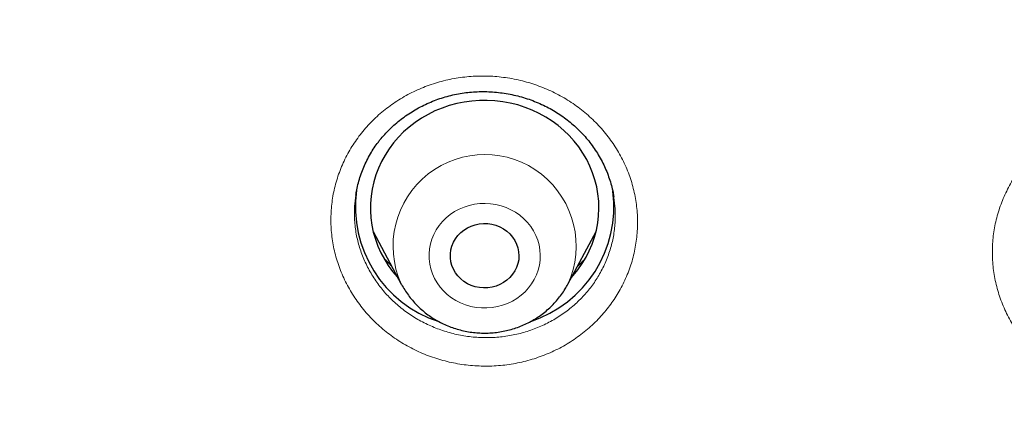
# Model space of a CAD drawing. Header units: millimetres. Extents: x 8 to 961, y 12 to 950.
# Tile 32 of 171: x 313 to 326, y 812 to 817. Entities that reach past the tile are written whole.
import ezdxf

# ---------------------------------------------------------------- set-up
doc = ezdxf.new("R2010")
doc.units = ezdxf.units.MM

msp = doc.modelspace()

# ---------------------------------------------------------------- linework, layer by layer
at = {"color": 7, "linetype": 'Continuous', "lineweight": 30}
for p, q in [((317.903, 814.723), (317.903, 814.718)), ((321.288, 814.688), (321.287, 814.696)), ((318.13, 814.242), (318.499, 813.551)), ((320.687, 813.551), (321.056, 814.242)), ((318.499, 813.551), (318.497, 813.555))]:
    msp.add_line(p, q, dxfattribs=at)
at = {"color": 7, "linetype": 'Continuous', "lineweight": 30, "flags": 128}
for points in [[(320.818, 813.74), (320.874, 813.82), (320.924, 813.903), (320.967, 813.989), (321.005, 814.077), (321.036, 814.168), (321.06, 814.26), (321.078, 814.354), (321.089, 814.449), (321.093, 814.544), (321.09, 814.639), (321.081, 814.734), (321.064, 814.828), (321.041, 814.92), (321.011, 815.011), (320.975, 815.1), (320.933, 815.187), (320.884, 815.27), (320.83, 815.351), (320.77, 815.427), (320.704, 815.5), (320.634, 815.568), (320.558, 815.632), (320.479, 815.691), (320.395, 815.744), (320.307, 815.792), (320.217, 815.835), (320.123, 815.871), (320.027, 815.902), (319.929, 815.927), (319.83, 815.945), (319.729, 815.957), (319.628, 815.962), (319.527, 815.961), (319.426, 815.954), (319.326, 815.94), (319.227, 815.92), (319.129, 815.893), (319.034, 815.861), (318.941, 815.823), (318.852, 815.778), (318.765, 815.728), (318.683, 815.673), (318.604, 815.613), (318.53, 815.548), (318.461, 815.478), (318.397, 815.404), (318.339, 815.326), (318.286, 815.245), (318.24, 815.161), (318.199, 815.073), (318.165, 814.984), (318.137, 814.892), (318.116, 814.799), (318.102, 814.705), (318.094, 814.61), (318.094, 814.515), (318.1, 814.42), (318.113, 814.325), (318.132, 814.232), (318.159, 814.14), (318.192, 814.05), (318.231, 813.962), (318.277, 813.877), (318.328, 813.795), (318.386, 813.717), (318.448, 813.642), (318.454, 813.636)], [(319.961, 813.68), (319.926, 813.639), (319.886, 813.603), (319.842, 813.571), (319.794, 813.545), (319.743, 813.525), (319.69, 813.511), (319.635, 813.503), (319.58, 813.501), (319.525, 813.506), (319.47, 813.517), (319.418, 813.534), (319.369, 813.557), (319.322, 813.586), (319.28, 813.62), (319.243, 813.658), (319.211, 813.701), (319.184, 813.746), (319.164, 813.795), (319.151, 813.845), (319.144, 813.897), (319.144, 813.949), (319.151, 814.001), (319.164, 814.051), (319.184, 814.1), (319.21, 814.146), (319.242, 814.188), (319.279, 814.227), (319.321, 814.261), (319.367, 814.29), (319.417, 814.313), (319.469, 814.33), (319.523, 814.341), (319.579, 814.346), (319.634, 814.345), (319.689, 814.337), (319.742, 814.323), (319.793, 814.302), (319.841, 814.276), (319.885, 814.245), (319.925, 814.209), (319.96, 814.168), (319.989, 814.124), (320.012, 814.077), (320.029, 814.027), (320.039, 813.976), (320.043, 813.924), (320.04, 813.872), (320.03, 813.821), (320.013, 813.771), (319.99, 813.724), (319.961, 813.68)], [(320.732, 813.636), (320.757, 813.664), (320.818, 813.74)]]:
    msp.add_lwpolyline(points, dxfattribs=at)
at = {"color": 252, "linetype": 'Continuous', "lineweight": 0, "flags": 128}
msp.add_lwpolyline([(318.996, 814.319), (318.958, 814.264), (318.926, 814.204), (318.901, 814.143), (318.881, 814.079), (318.869, 814.014), (318.863, 813.947), (318.864, 813.881), (318.872, 813.815), (318.886, 813.75), (318.907, 813.687), (318.935, 813.626), (318.968, 813.568), (319.008, 813.513), (319.053, 813.462), (319.103, 813.415), (319.157, 813.373), (319.216, 813.336), (319.278, 813.304), (319.343, 813.279), (319.411, 813.259), (319.48, 813.246), (319.55, 813.238), (319.621, 813.238), (319.691, 813.243), (319.76, 813.256), (319.828, 813.274), (319.894, 813.298), (319.957, 813.328), (320.016, 813.364), (320.072, 813.405), (320.123, 813.451), (320.169, 813.501), (320.209, 813.555), (320.244, 813.613), (320.273, 813.674), (320.296, 813.736), (320.312, 813.801), (320.321, 813.867), (320.323, 813.933), (320.319, 813.999), (320.308, 814.065), (320.29, 814.129), (320.266, 814.191), (320.235, 814.251), (320.198, 814.308), (320.156, 814.361), (320.109, 814.41), (320.056, 814.454), (320, 814.494), (319.939, 814.528), (319.876, 814.557), (319.809, 814.579), (319.741, 814.596), (319.671, 814.606), (319.601, 814.61), (319.53, 814.608), (319.46, 814.599), (319.391, 814.583), (319.325, 814.562), (319.26, 814.535), (319.199, 814.502), (319.142, 814.463), (319.088, 814.42), (319.04, 814.372), (318.996, 814.319)], dxfattribs=at)
at = {"color": 252, "linetype": 'Continuous', "lineweight": 0}
msp.add_arc((319.593, 814.05), 1.202, 335.4131, 204.342, dxfattribs=at)
at = {"color": 7, "linetype": 'Continuous', "lineweight": 30}
for centre, radius, start, end in [((319.484, 814.568), 1.588, 172.2262, 251.8815), ((319.697, 814.572), 1.593, 288.0529, 7.1303)]:
    msp.add_arc(centre, radius, start, end, dxfattribs=at)
for points, knots in [([(387.277, 812.494), (387.275, 812.523), (387.272, 812.582), (387.266, 812.676), (387.26, 812.771), (387.254, 812.874), (387.246, 812.988), (387.238, 813.113), (387.228, 813.249), (387.216, 813.406), (387.202, 813.586), (387.185, 813.79), (387.165, 814.009), (387.143, 814.247), (387.118, 814.495), (387.092, 814.741), (387.066, 814.968), (387.042, 815.176), (387.018, 815.366), (386.998, 815.53), (386.98, 815.667), (386.965, 815.774), (386.954, 815.858), (386.945, 815.927), (386.935, 815.996), (386.923, 816.079), (386.908, 816.183), (386.89, 816.31), (386.867, 816.461), (386.842, 816.628), (386.814, 816.805), (386.766, 817.102), (386.694, 817.523), (386.593, 818.072), (386.482, 818.637), (386.359, 819.216), (386.225, 819.805), (386.081, 820.401), (385.904, 821.09), (385.688, 821.874), (385.494, 822.522), (385.363, 822.941), (385.304, 823.124), (385.25, 823.292), (385.201, 823.442), (385.156, 823.575), (385.118, 823.691), (385.086, 823.785), (385.061, 823.858), (385.042, 823.913), (385.027, 823.957), (385.014, 823.996), (384.998, 824.042), (384.974, 824.109), (384.942, 824.202), (384.901, 824.317), (384.853, 824.455), (384.795, 824.614), (384.731, 824.791), (384.658, 824.986), (384.576, 825.205), (384.483, 825.448), (384.379, 825.716), (384.265, 826.001), (384.146, 826.295), (384.024, 826.589), (383.881, 826.927), (383.716, 827.305), (383.531, 827.719), (383.345, 828.122), (383.16, 828.513), (382.976, 828.892), (382.799, 829.25), (382.628, 829.586), (382.464, 829.902), (382.307, 830.199), (382.158, 830.475), (382.016, 830.734), (381.878, 830.982), (381.695, 831.307), (381.459, 831.714), (381.168, 832.204), (380.865, 832.699), (380.623, 833.082), (380.449, 833.353), (380.346, 833.511), (380.242, 833.669), (380.14, 833.824), (380.049, 833.961), (379.969, 834.079), (379.901, 834.179), (379.839, 834.271), (379.781, 834.356), (379.729, 834.432), (379.681, 834.501), (379.64, 834.56), (379.608, 834.606), (379.583, 834.642), (379.561, 834.674), (379.535, 834.711), (379.502, 834.758), (379.463, 834.814), (379.411, 834.888), (379.344, 834.982), (379.26, 835.1), (379.164, 835.233), (379.056, 835.383), (378.935, 835.548), (378.801, 835.729), (378.654, 835.926), (378.497, 836.134), (378.33, 836.353), (378.153, 836.582), (377.963, 836.824), (377.764, 837.074), (377.56, 837.325), (377.32, 837.619), (377.043, 837.949), (376.732, 838.314), (376.392, 838.703), (376.025, 839.114), (375.632, 839.542), (375.25, 839.949), (374.879, 840.334), (374.52, 840.697), (374.174, 841.041), (373.842, 841.364), (373.544, 841.648), (373.276, 841.898), (373.031, 842.125), (372.777, 842.355), (372.477, 842.624), (372.126, 842.932), (371.721, 843.28), (371.292, 843.639), (370.841, 844.009), (370.365, 844.388), (369.962, 844.699), (369.641, 844.943), (369.411, 845.116), (369.184, 845.284), (368.967, 845.443), (368.762, 845.591), (368.56, 845.735), (368.362, 845.875), (368.17, 846.009), (367.997, 846.129), (367.845, 846.233), (367.713, 846.323), (367.601, 846.399), (367.516, 846.456), (367.458, 846.495), (367.423, 846.518), (367.396, 846.537), (367.364, 846.558), (367.319, 846.588), (367.256, 846.629), (367.18, 846.68), (367.088, 846.74), (366.982, 846.81), (366.861, 846.888), (366.725, 846.976), (366.577, 847.07), (366.423, 847.169), (366.213, 847.301), (365.945, 847.467), (365.564, 847.7), (365.115, 847.968), (364.592, 848.271), (364.048, 848.578), (363.481, 848.887), (362.892, 849.198), (362.28, 849.511), (361.664, 849.815), (361.046, 850.108), (360.436, 850.388), (359.822, 850.659), (359.207, 850.92), (358.593, 851.172), (357.9, 851.444), (357.128, 851.733), (356.277, 852.034), (355.428, 852.316), (354.581, 852.581), (353.736, 852.829), (352.895, 853.059), (352.08, 853.267), (351.293, 853.454), (350.538, 853.621), (349.795, 853.774), (349.064, 853.912), (348.348, 854.038), (347.646, 854.15), (346.958, 854.25), (346.285, 854.338), (345.627, 854.416), (344.984, 854.483), (344.356, 854.541), (343.75, 854.589), (343.154, 854.63), (342.555, 854.663), (341.937, 854.69), (341.299, 854.709), (340.662, 854.721), (340.028, 854.724), (339.398, 854.719), (338.752, 854.705), (338.09, 854.683), (337.462, 854.654), (336.876, 854.619), (336.341, 854.581), (335.815, 854.539), (335.302, 854.492), (334.757, 854.436), (334.181, 854.371), (333.579, 854.295), (332.996, 854.215), (332.433, 854.131), (331.89, 854.043), (331.366, 853.953), (330.896, 853.867), (330.471, 853.786), (330.082, 853.708), (329.683, 853.625), (329.27, 853.535), (328.797, 853.428), (328.262, 853.301), (327.661, 853.151), (327.063, 852.994), (326.467, 852.829), (325.876, 852.657), (325.269, 852.473), (324.646, 852.275), (324.009, 852.062), (323.309, 851.819), (322.552, 851.541), (321.742, 851.227), (320.929, 850.896), (320.114, 850.546), (319.298, 850.178), (318.482, 849.791), (317.703, 849.404), (316.962, 849.019), (316.371, 848.7), (315.894, 848.434), (315.535, 848.23), (315.204, 848.038), (314.906, 847.862), (314.639, 847.702), (314.39, 847.551), (314.16, 847.41), (313.948, 847.278), (313.75, 847.153), (313.566, 847.035), (313.396, 846.927), (313.248, 846.83), (313.12, 846.747), (313.019, 846.68), (312.939, 846.627), (312.87, 846.582), (312.796, 846.533), (312.71, 846.475), (312.609, 846.407), (312.493, 846.329), (312.361, 846.239), (312.215, 846.139), (312.057, 846.03), (311.871, 845.9), (311.656, 845.748), (311.409, 845.572), (311.136, 845.374), (310.834, 845.151), (310.503, 844.903), (310.154, 844.637), (309.789, 844.352), (309.407, 844.049), (309.02, 843.734), (308.636, 843.414), (308.264, 843.098), (307.903, 842.785), (307.553, 842.474), (307.158, 842.117), (306.723, 841.715), (306.255, 841.267), (305.81, 840.83), (305.387, 840.404), (304.987, 839.99), (304.614, 839.595), (304.269, 839.219), (303.948, 838.864), (303.645, 838.519), (303.353, 838.182), (303.008, 837.775), (302.611, 837.295), (302.166, 836.739), (301.692, 836.126), (301.335, 835.648), (301.087, 835.307), (300.986, 835.167), (300.893, 835.037), (300.813, 834.925), (300.747, 834.831), (300.694, 834.755), (300.65, 834.693), (300.619, 834.648), (300.596, 834.615), (300.576, 834.586), (300.551, 834.551), (300.516, 834.501), (300.47, 834.433), (300.412, 834.349), (300.348, 834.255), (300.28, 834.155), (300.207, 834.048), (300.109, 833.901), (299.982, 833.711), (299.825, 833.471), (299.657, 833.21), (299.477, 832.927), (299.287, 832.623), (299.097, 832.314), (298.91, 832.002), (298.728, 831.695), (298.548, 831.385), (298.374, 831.078), (298.205, 830.776), (298.042, 830.479), (297.844, 830.11), (297.614, 829.672), (297.359, 829.17), (297.136, 828.718), (296.944, 828.316), (296.778, 827.96), (296.62, 827.615), (296.468, 827.274), (296.318, 826.929), (296.168, 826.575), (295.989, 826.143), (295.783, 825.629), (295.611, 825.18), (295.496, 824.871), (295.439, 824.714), (295.386, 824.569), (295.34, 824.439), (295.299, 824.326), (295.267, 824.233), (295.241, 824.159), (295.221, 824.102), (295.205, 824.057), (295.193, 824.021), (295.18, 823.983), (295.163, 823.934), (295.142, 823.872), (295.114, 823.79), (295.079, 823.688), (295.037, 823.563), (294.991, 823.424), (294.94, 823.268), (294.884, 823.095), (294.824, 822.906), (294.76, 822.701), (294.692, 822.48), (294.621, 822.243), (294.547, 821.991), (294.439, 821.615), (294.3, 821.112), (294.136, 820.479), (293.977, 819.828), (293.826, 819.158), (293.713, 818.619), (293.633, 818.217), (293.584, 817.957), (293.535, 817.695), (293.489, 817.436), (293.447, 817.188), (293.409, 816.961), (293.376, 816.756), (293.347, 816.572), (293.322, 816.405), (293.3, 816.254), (293.283, 816.135), (293.27, 816.045), (293.261, 815.982), (293.253, 815.928), (293.248, 815.885), (293.242, 815.847), (293.236, 815.803), (293.228, 815.742), (293.217, 815.66), (293.204, 815.557), (293.189, 815.439), (293.173, 815.309), (293.155, 815.166), (293.137, 815.012), (293.119, 814.854), (293.102, 814.698), (293.085, 814.544), (293.07, 814.392), (293.05, 814.197), (293.028, 813.959), (293.004, 813.682), (292.982, 813.416), (292.965, 813.182), (292.951, 812.977), (292.939, 812.804), (292.93, 812.645), (292.924, 812.542), (292.921, 812.494)], [0, 0, 0, 0, 0.00063, 0.001265, 0.001948, 0.002706, 0.003546, 0.004469, 0.005476, 0.006565, 0.007955, 0.009461, 0.011082, 0.012798, 0.014754, 0.016574, 0.018255, 0.019799, 0.021205, 0.022474, 0.023449, 0.024258, 0.024875, 0.025313, 0.025798, 0.026413, 0.027158, 0.028127, 0.029253, 0.030531, 0.03186, 0.033204, 0.037185, 0.041295, 0.045533, 0.049899, 0.054361, 0.058868, 0.06342, 0.07006, 0.076791, 0.07831, 0.079736, 0.081029, 0.08219, 0.08322, 0.084117, 0.084881, 0.085389, 0.085815, 0.086159, 0.086423, 0.08671, 0.08725, 0.087978, 0.088864, 0.089954, 0.091192, 0.092576, 0.094107, 0.095784, 0.097724, 0.099829, 0.102098, 0.10448, 0.106814, 0.10909, 0.112551, 0.115868, 0.119043, 0.122287, 0.125367, 0.128283, 0.131035, 0.133624, 0.136086, 0.13838, 0.140504, 0.142535, 0.144584, 0.148662, 0.152812, 0.157034, 0.161327, 0.162691, 0.164062, 0.165441, 0.166814, 0.168096, 0.169041, 0.169917, 0.170726, 0.171468, 0.172142, 0.172748, 0.173287, 0.173703, 0.173976, 0.174226, 0.174558, 0.174971, 0.175466, 0.176042, 0.176942, 0.177989, 0.179181, 0.18052, 0.182005, 0.183637, 0.185414, 0.187339, 0.189303, 0.191399, 0.193627, 0.195978, 0.198331, 0.200644, 0.204202, 0.207663, 0.21103, 0.215388, 0.219575, 0.223591, 0.227436, 0.231109, 0.234611, 0.237942, 0.241102, 0.243465, 0.24583, 0.248287, 0.250836, 0.254488, 0.258312, 0.262309, 0.266479, 0.270821, 0.275336, 0.277377, 0.279452, 0.281489, 0.283408, 0.285207, 0.286888, 0.288716, 0.290378, 0.291876, 0.293207, 0.29432, 0.295283, 0.296097, 0.296488, 0.296783, 0.296986, 0.297197, 0.297604, 0.298135, 0.29879, 0.299569, 0.300471, 0.301498, 0.302648, 0.303915, 0.305224, 0.306549, 0.309203, 0.311923, 0.316058, 0.320337, 0.32476, 0.329327, 0.334038, 0.338893, 0.343892, 0.348601, 0.353363, 0.358095, 0.362797, 0.36747, 0.372113, 0.37851, 0.38485, 0.391134, 0.39736, 0.40353, 0.409643, 0.415699, 0.4212, 0.426624, 0.431934, 0.437131, 0.442214, 0.447184, 0.45204, 0.456783, 0.461412, 0.465927, 0.470329, 0.474617, 0.478661, 0.482841, 0.487159, 0.491614, 0.496206, 0.500491, 0.504889, 0.509399, 0.514023, 0.518759, 0.522556, 0.526316, 0.529995, 0.533593, 0.537112, 0.541483, 0.545723, 0.549832, 0.55381, 0.557658, 0.561375, 0.564961, 0.567682, 0.570435, 0.57329, 0.576247, 0.579306, 0.583465, 0.587798, 0.592306, 0.596479, 0.60079, 0.605241, 0.60983, 0.614559, 0.619389, 0.625438, 0.631551, 0.637731, 0.643975, 0.650285, 0.656661, 0.663102, 0.668709, 0.674366, 0.677348, 0.680317, 0.683127, 0.68548, 0.687688, 0.689749, 0.691665, 0.693435, 0.695059, 0.696661, 0.69809, 0.699346, 0.700429, 0.701339, 0.701933, 0.702475, 0.7031, 0.703826, 0.704687, 0.705685, 0.706822, 0.708094, 0.709464, 0.710914, 0.712933, 0.715089, 0.717383, 0.720156, 0.723105, 0.726232, 0.729535, 0.733016, 0.736674, 0.740232, 0.743729, 0.747153, 0.750504, 0.753781, 0.758597, 0.763245, 0.767726, 0.77204, 0.776186, 0.780166, 0.783764, 0.787213, 0.790514, 0.7937, 0.796859, 0.802071, 0.807218, 0.812298, 0.818902, 0.820186, 0.821464, 0.822642, 0.823668, 0.824467, 0.82514, 0.825687, 0.826109, 0.826352, 0.826563, 0.826869, 0.827279, 0.827902, 0.828662, 0.829491, 0.830374, 0.831312, 0.832305, 0.834214, 0.836298, 0.838556, 0.840989, 0.843597, 0.84638, 0.848904, 0.851545, 0.854171, 0.856744, 0.859264, 0.861733, 0.864148, 0.86844, 0.872555, 0.876494, 0.879476, 0.882348, 0.88511, 0.887802, 0.89055, 0.893367, 0.896251, 0.900825, 0.905559, 0.906826, 0.908082, 0.909223, 0.910234, 0.911115, 0.911865, 0.912404, 0.912848, 0.913197, 0.913451, 0.913688, 0.914086, 0.914578, 0.915137, 0.915987, 0.916951, 0.918031, 0.919225, 0.920563, 0.92202, 0.923597, 0.925295, 0.927112, 0.929048, 0.93107, 0.935746, 0.940548, 0.945477, 0.95053, 0.95571, 0.957641, 0.959588, 0.961553, 0.963525, 0.96539, 0.967115, 0.968611, 0.969983, 0.971229, 0.97235, 0.973346, 0.973878, 0.97436, 0.974763, 0.975083, 0.975324, 0.9756, 0.976064, 0.976677, 0.97744, 0.978352, 0.979292, 0.980352, 0.981523, 0.982705, 0.983866, 0.985006, 0.986124, 0.987222, 0.989354, 0.991402, 0.993365, 0.995241, 0.996604, 0.997848, 0.998979, 1, 1, 1, 1]), ([(318.191, 815.407), (318.201, 815.419), (318.229, 815.457), (318.281, 815.517), (318.348, 815.587), (318.42, 815.653), (318.496, 815.715), (318.576, 815.774), (318.661, 815.828), (318.749, 815.877), (318.84, 815.921), (318.933, 815.961), (319.028, 815.994), (319.125, 816.023), (319.223, 816.045), (319.322, 816.062), (319.421, 816.073), (319.521, 816.078), (319.621, 816.078), (319.723, 816.072), (319.825, 816.061), (319.927, 816.044), (320.027, 816.021), (320.127, 815.993), (320.224, 815.96), (320.318, 815.921), (320.41, 815.878), (320.497, 815.83), (320.58, 815.778), (320.66, 815.721), (320.736, 815.66), (320.809, 815.594), (320.879, 815.524), (320.944, 815.449), (321.005, 815.371), (321.06, 815.289), (321.111, 815.205), (321.157, 815.118), (321.196, 815.028), (321.23, 814.938), (321.258, 814.846), (321.277, 814.765), (321.285, 814.715), (321.288, 814.696)], [0, 0, 0, 0, 0.011876, 0.036472, 0.061178, 0.086038, 0.111033, 0.13614, 0.161326, 0.186552, 0.211769, 0.236924, 0.261975, 0.286884, 0.311617, 0.336137, 0.360423, 0.384723, 0.409314, 0.434157, 0.459206, 0.484403, 0.509686, 0.534986, 0.560213, 0.585299, 0.610192, 0.634844, 0.659219, 0.683431, 0.707963, 0.732703, 0.757654, 0.782777, 0.808033, 0.833378, 0.858762, 0.884132, 0.909438, 0.934651, 0.959738, 0.984684, 1, 1, 1, 1]), ([(317.903, 814.718), (317.906, 814.741), (317.915, 814.796), (317.935, 814.881), (317.963, 814.974), (317.997, 815.065), (318.036, 815.154), (318.081, 815.24), (318.13, 815.321), (318.168, 815.376), (318.189, 815.403), (318.191, 815.407)], [0, 0, 0, 0, 0.092477, 0.221798, 0.351141, 0.480233, 0.60885, 0.736814, 0.863985, 0.982482, 1, 1, 1, 1]), ([(318.368, 813.797), (318.353, 813.81), (318.321, 813.838), (318.292, 813.867), (318.277, 813.883)], [0, 0, 0, 0, 0.463648, 1, 1, 1, 1]), ([(320.905, 813.874), (320.885, 813.853), (320.855, 813.823), (320.823, 813.796), (320.813, 813.787)], [0, 0, 0, 0, 0.695381, 1, 1, 1, 1]), ([(318.497, 813.555), (318.499, 813.552), (318.513, 813.524), (318.544, 813.474), (318.591, 813.404), (318.644, 813.338), (318.702, 813.275), (318.764, 813.217), (318.83, 813.162), (318.9, 813.113), (318.974, 813.068), (319.05, 813.029), (319.13, 812.994), (319.211, 812.966), (319.295, 812.943), (319.38, 812.925), (319.467, 812.914), (319.554, 812.908), (319.641, 812.908), (319.728, 812.914), (319.815, 812.927), (319.9, 812.945), (319.984, 812.969), (320.066, 812.998), (320.145, 813.033), (320.222, 813.074), (320.296, 813.119), (320.366, 813.17), (320.432, 813.225), (320.494, 813.285), (320.551, 813.348), (320.603, 813.416), (320.649, 813.483), (320.674, 813.529), (320.686, 813.55)], [0, 0, 0, 0, 0.003588, 0.035458, 0.067366, 0.099324, 0.131326, 0.163378, 0.195483, 0.22764, 0.259846, 0.292104, 0.324407, 0.356751, 0.389136, 0.421554, 0.454002, 0.486476, 0.518969, 0.551478, 0.583992, 0.616508, 0.649018, 0.681517, 0.714001, 0.746457, 0.778888, 0.811281, 0.843635, 0.875945, 0.908202, 0.940409, 0.972558, 1, 1, 1, 1])]:
    msp.add_open_spline(points, degree=3, knots=knots, dxfattribs=at)
at = {"color": 252, "linetype": 'Continuous', "lineweight": 0}
for points, knots in [([(292.937, 812.513), (292.943, 812.702), (292.977, 813.859), (293.238, 815.975), (293.728, 818.843), (294.434, 821.674), (295.331, 824.456), (296.421, 827.177), (297.698, 829.825), (299.156, 832.389), (300.79, 834.858), (302.592, 837.221), (304.554, 839.468), (306.669, 841.59), (308.927, 843.577), (311.319, 845.421), (313.833, 847.115), (316.461, 848.65), (319.189, 850.02), (322.007, 851.22), (324.902, 852.244), (327.863, 853.088), (330.876, 853.748), (333.928, 854.222), (337.007, 854.507), (340.099, 854.602), (343.191, 854.507), (346.27, 854.222), (349.322, 853.748), (352.335, 853.088), (355.296, 852.244), (358.191, 851.22), (361.009, 850.02), (363.737, 848.65), (366.364, 847.115), (368.879, 845.421), (371.271, 843.577), (373.529, 841.59), (375.643, 839.468), (377.606, 837.221), (379.408, 834.858), (381.042, 832.389), (382.5, 829.825), (383.777, 827.177), (384.867, 824.456), (385.764, 821.674), (386.47, 818.843), (386.96, 815.975), (387.22, 813.859), (387.255, 812.702), (387.261, 812.513)], [0, 0, 0, 0, 0.004208, 0.025764, 0.04732, 0.068876, 0.090432, 0.111989, 0.133545, 0.155101, 0.176657, 0.198213, 0.21977, 0.241326, 0.262882, 0.284438, 0.305994, 0.327551, 0.349107, 0.370663, 0.392219, 0.413775, 0.435331, 0.456888, 0.478444, 0.5, 0.521556, 0.543112, 0.564669, 0.586225, 0.607781, 0.629337, 0.650893, 0.672449, 0.694006, 0.715562, 0.737118, 0.758674, 0.78023, 0.801787, 0.823343, 0.844899, 0.866455, 0.888011, 0.909568, 0.931124, 0.95268, 0.974236, 0.995792, 1, 1, 1, 1]), ([(292.606, 801.86), (292.619, 802.637), (292.648, 804.249), (292.876, 806.688), (293.246, 809.168), (293.767, 811.625), (294.433, 814.05), (295.242, 816.437), (296.193, 818.777), (297.282, 821.064), (298.505, 823.289), (299.86, 825.447), (301.341, 827.53), (302.944, 829.531), (304.663, 831.445), (306.495, 833.265), (308.432, 834.986), (310.469, 836.602), (312.598, 838.108), (314.815, 839.5), (317.111, 840.773), (319.479, 841.923), (321.912, 842.946), (324.403, 843.839), (326.943, 844.6), (329.524, 845.225), (332.138, 845.714), (334.778, 846.064), (337.434, 846.275), (340.099, 846.345), (342.764, 846.275), (345.42, 846.064), (348.059, 845.714), (350.674, 845.225), (353.255, 844.6), (355.795, 843.839), (358.285, 842.946), (360.719, 841.923), (363.087, 840.773), (365.383, 839.5), (367.599, 838.108), (369.729, 836.602), (371.766, 834.986), (373.703, 833.265), (375.534, 831.445), (377.254, 829.531), (378.857, 827.53), (380.338, 825.447), (381.693, 823.289), (382.916, 821.064), (384.005, 818.777), (384.956, 816.437), (385.765, 814.05), (386.431, 811.625), (386.952, 809.168), (387.321, 806.688), (387.55, 804.249), (387.579, 802.637), (387.592, 801.86)], [0, 0, 0, 0, 0.016664, 0.034566, 0.052467, 0.070368, 0.08827, 0.106171, 0.124072, 0.141974, 0.159875, 0.177776, 0.195678, 0.213579, 0.23148, 0.249382, 0.267283, 0.285184, 0.303085, 0.320987, 0.338888, 0.356789, 0.374691, 0.392592, 0.410493, 0.428395, 0.446296, 0.464197, 0.482099, 0.5, 0.517901, 0.535803, 0.553704, 0.571605, 0.589506, 0.607408, 0.625309, 0.64321, 0.661112, 0.679013, 0.696914, 0.714816, 0.732717, 0.750618, 0.76852, 0.786421, 0.804322, 0.822223, 0.840125, 0.858026, 0.875927, 0.893829, 0.91173, 0.929631, 0.947533, 0.965434, 0.983335, 1, 1, 1, 1]), ([(294.6, 801.003), (294.619, 801.942), (294.655, 803.813), (294.954, 806.6), (295.433, 809.351), (296.109, 812.066), (296.977, 814.745), (298.034, 817.376), (299.267, 819.938), (300.669, 822.409), (302.234, 824.778), (303.963, 827.043), (305.856, 829.205), (307.904, 831.256), (310.087, 833.18), (312.388, 834.959), (314.799, 836.584), (317.319, 838.055), (319.948, 839.372), (322.675, 840.53), (325.475, 841.523), (328.326, 842.339), (331.215, 842.974), (334.143, 843.427), (337.108, 843.698), (340.099, 843.787), (343.09, 843.698), (346.056, 843.426), (348.984, 842.974), (351.873, 842.339), (354.723, 841.523), (357.523, 840.53), (360.25, 839.372), (362.88, 838.055), (365.4, 836.584), (367.811, 834.959), (370.112, 833.18), (372.294, 831.256), (374.342, 829.205), (376.235, 827.042), (377.964, 824.777), (379.53, 822.409), (380.931, 819.938), (382.164, 817.375), (383.22, 814.744), (384.089, 812.066), (384.764, 809.351), (385.243, 806.6), (385.543, 803.813), (385.579, 801.942), (385.597, 801.003)], [0, 0, 0, 0, 0.020985, 0.041789, 0.062502, 0.083215, 0.104018, 0.125, 0.145987, 0.166791, 0.187505, 0.208217, 0.229019, 0.25, 0.270986, 0.291791, 0.312505, 0.333217, 0.354019, 0.375, 0.395986, 0.416791, 0.437505, 0.458217, 0.479019, 0.5, 0.520986, 0.541791, 0.562505, 0.583217, 0.604019, 0.625, 0.645986, 0.666791, 0.687505, 0.708217, 0.729019, 0.75, 0.770986, 0.791791, 0.812505, 0.833217, 0.854019, 0.875, 0.895985, 0.916789, 0.937502, 0.958215, 0.979017, 1, 1, 1, 1]), ([(317.944, 815.491), (317.989, 815.547), (318.08, 815.66), (318.241, 815.81), (318.417, 815.942), (318.609, 816.055), (318.813, 816.146), (319.026, 816.216), (319.247, 816.262), (319.472, 816.284), (319.699, 816.282), (319.924, 816.256), (320.145, 816.207), (320.359, 816.134), (320.564, 816.039), (320.755, 815.924), (320.933, 815.788), (321.093, 815.635), (321.234, 815.466), (321.355, 815.283), (321.453, 815.089), (321.527, 814.886), (321.577, 814.676), (321.602, 814.462), (321.601, 814.248), (321.575, 814.035), (321.524, 813.827), (321.448, 813.625), (321.351, 813.437), (321.236, 813.265), (321.102, 813.105), (320.946, 812.956), (320.771, 812.823), (320.58, 812.708), (320.377, 812.616), (320.163, 812.545), (319.943, 812.497), (319.718, 812.474), (319.491, 812.474), (319.266, 812.498), (319.045, 812.546), (318.83, 812.617), (318.625, 812.71), (318.432, 812.825), (318.254, 812.959), (318.092, 813.111), (317.95, 813.28), (317.828, 813.462), (317.729, 813.655), (317.653, 813.858), (317.601, 814.067), (317.575, 814.281), (317.574, 814.495), (317.598, 814.708), (317.648, 814.917), (317.723, 815.119), (317.819, 815.313), (317.902, 815.431), (317.944, 815.491)], [0, 0, 0, 0, 0.017846, 0.035748, 0.053594, 0.07146, 0.089383, 0.10725, 0.125122, 0.14305, 0.160922, 0.178802, 0.196739, 0.214619, 0.232507, 0.250452, 0.26834, 0.286232, 0.304181, 0.322073, 0.339963, 0.35791, 0.375801, 0.393684, 0.411624, 0.429508, 0.447382, 0.465314, 0.483189, 0.499929, 0.516669, 0.534537, 0.552464, 0.570333, 0.588202, 0.606128, 0.623997, 0.641871, 0.659802, 0.677676, 0.695559, 0.713499, 0.731382, 0.749271, 0.767218, 0.785108, 0.803, 0.820949, 0.838841, 0.856729, 0.874675, 0.892564, 0.910445, 0.928382, 0.946263, 0.964156, 0.982107, 1, 1, 1, 1]), ([(326.976, 815.423), (327.035, 815.467), (327.154, 815.554), (327.35, 815.66), (327.556, 815.747), (327.773, 815.81), (327.995, 815.849), (328.221, 815.866), (328.447, 815.857), (328.671, 815.825), (328.89, 815.77), (329.101, 815.691), (329.302, 815.591), (329.49, 815.47), (329.662, 815.33), (329.817, 815.173), (329.952, 815), (330.066, 814.814), (330.157, 814.617), (330.225, 814.412), (330.267, 814.201), (330.284, 813.988), (330.276, 813.773), (330.242, 813.562), (330.184, 813.355), (330.102, 813.156), (329.995, 812.967), (329.868, 812.791), (329.723, 812.632), (329.565, 812.493), (329.392, 812.371), (329.201, 812.264), (328.995, 812.177), (328.779, 812.112), (328.557, 812.071), (328.331, 812.054), (328.105, 812.06), (327.881, 812.091), (327.661, 812.145), (327.449, 812.222), (327.248, 812.321), (327.059, 812.44), (326.886, 812.579), (326.73, 812.736), (326.594, 812.908), (326.478, 813.093), (326.386, 813.289), (326.317, 813.493), (326.272, 813.704), (326.254, 813.917), (326.26, 814.132), (326.292, 814.344), (326.349, 814.551), (326.43, 814.75), (326.534, 814.94), (326.661, 815.117), (326.807, 815.281), (326.919, 815.376), (326.976, 815.423)], [0, 0, 0, 0, 0.017856, 0.035769, 0.053625, 0.071497, 0.089426, 0.107298, 0.125173, 0.143105, 0.160981, 0.17886, 0.196796, 0.214676, 0.23256, 0.250501, 0.268384, 0.28627, 0.304213, 0.322099, 0.339984, 0.357926, 0.375811, 0.393692, 0.41163, 0.429512, 0.447389, 0.465322, 0.483199, 0.499947, 0.516694, 0.534568, 0.552498, 0.570372, 0.588246, 0.606176, 0.62405, 0.641926, 0.659859, 0.677736, 0.695617, 0.713555, 0.731435, 0.74932, 0.767262, 0.785147, 0.803033, 0.820976, 0.838861, 0.856746, 0.874687, 0.892571, 0.910451, 0.928388, 0.946268, 0.96416, 0.982108, 1, 1, 1, 1]), ([(317.903, 814.718), (317.896, 814.67), (317.881, 814.561), (317.883, 814.39), (317.905, 814.208), (317.949, 814.03), (318.014, 813.857), (318.099, 813.692), (318.202, 813.537), (318.323, 813.393), (318.46, 813.264), (318.612, 813.149), (318.776, 813.051), (318.95, 812.972), (319.133, 812.911), (319.321, 812.869), (319.513, 812.848), (319.706, 812.848), (319.897, 812.868), (320.085, 812.908), (320.266, 812.968), (320.439, 813.047), (320.602, 813.144), (320.751, 813.257), (320.884, 813.384), (320.998, 813.52), (321.096, 813.667), (321.178, 813.827), (321.243, 813.998), (321.287, 814.176), (321.308, 814.357), (321.31, 814.529), (321.295, 814.639), (321.288, 814.688)], [0, 0, 0, 0, 0.026383, 0.059124, 0.091887, 0.124757, 0.157519, 0.190294, 0.223174, 0.255948, 0.288723, 0.321601, 0.354376, 0.387141, 0.42001, 0.452774, 0.485524, 0.518378, 0.551128, 0.583869, 0.616714, 0.649454, 0.682195, 0.71504, 0.747781, 0.778453, 0.809124, 0.841875, 0.87473, 0.90748, 0.940248, 0.973119, 1, 1, 1, 1]), ([(318.366, 813.8), (318.343, 813.819), (318.311, 813.845), (318.284, 813.875), (318.277, 813.883)], [0, 0, 0, 0, 0.740521, 1, 1, 1, 1]), ([(320.907, 813.876), (320.879, 813.847), (320.849, 813.815), (320.815, 813.788), (320.812, 813.785)], [0, 0, 0, 0, 0.90632, 1, 1, 1, 1])]:
    msp.add_open_spline(points, degree=3, knots=knots, dxfattribs=at)

doc.saveas('drawing.dxf')
